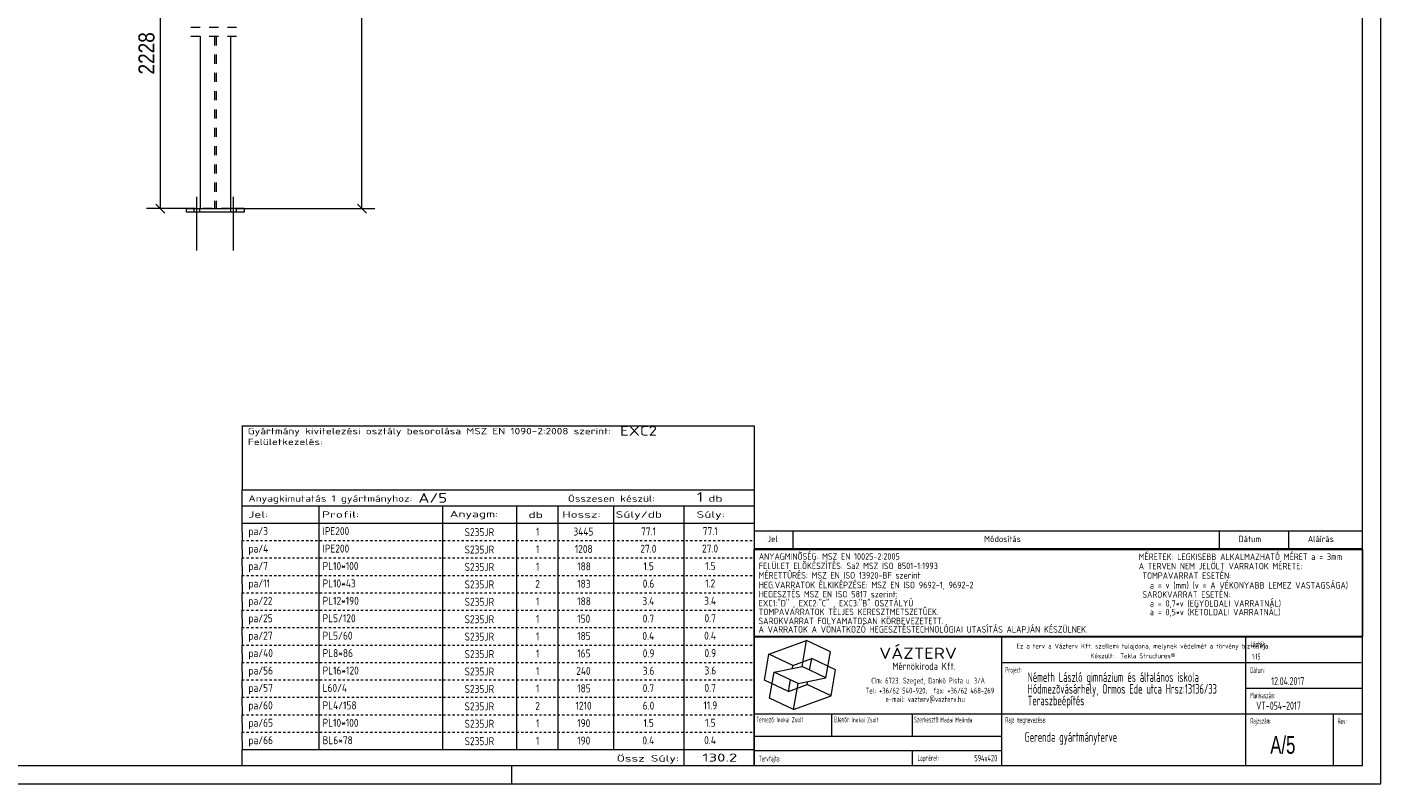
# Model space of a CAD drawing. Header units: millimetres. Extents: x 1 to 593, y 1 to 419.
# Tile 2 of 3: x 297 to 593, y 1 to 166. Entities that reach past the tile are written whole.
import ezdxf

# ---------------------------------------------------------------- set-up
doc = ezdxf.new("R2010")
doc.units = ezdxf.units.MM
for name, pattern in [('XKITLINE00', [0]), ('XKITLINE02', [4, 2, -2]), ('XKITLINE04', [3, 0.5, -0.5, 0.5, -0.5, 0.5, -0.5])]:
    doc.linetypes.add(name, pattern=pattern)
for name, color, linetype, lineweight in [('Bemassung', 1, 'Continuous', 0), ('Schrauben', 7, 'Continuous', 0), ('Teil', 7, 'Continuous', 0), ('Ueberschrift', 7, 'Continuous', 0), ('Zeichnungsrahmen', 3, 'Continuous', 0)]:
    doc.layers.add(name, color=color, linetype=linetype, lineweight=lineweight)
doc.styles.add('ARIAL', font='ARIAL.TTF')
doc.styles.add('ISOCPEUR', font='ISOCPEUR.TTF')
doc.styles.add('ISOCPEUR_BOLD', font='ARIAL.TTF')

msp = doc.modelspace()

# ---------------------------------------------------------------- linework, layer by layer
at = {"layer": 'Bemassung', "linetype": 'XKITLINE00', "lineweight": 0}
for p, q in [((370.22, 126.77), (370.22, 262.51)), ((326.15, 126.77), (326.15, 195.77)), ((325.16, 127.76), (327.14, 125.78)), ((369.23, 127.76), (371.21, 125.78)), ((333.82, 126.77), (323.1, 126.77)), ((342.48, 126.77), (373.02, 126.77))]:
    msp.add_line(p, q, dxfattribs=at)
at = {"layer": 'Bemassung'}
for p in [(326.15, 126.77), (370.22, 126.77)]:
    msp.add_point(p, dxfattribs=at)
at = {"layer": 'Schrauben', "linetype": 'XKITLINE00', "lineweight": 0}
for p, q in [((334.15, 117.63), (334.15, 129.3)), ((342.15, 117.63), (342.15, 129.3)), ((333.52, 125.97), (333.52, 126.77)), ((334.78, 125.97), (334.78, 126.77)), ((341.52, 125.97), (341.52, 126.77)), ((342.78, 125.97), (342.78, 126.77))]:
    msp.add_line(p, q, dxfattribs=at)
at = {"layer": 'Teil', "linetype": 'XKITLINE02', "lineweight": 0}
for p, q in [((332.82, 166.43), (343.48, 166.43)), ((332.82, 164.43), (343.48, 164.43)), ((337.96, 164.43), (337.96, 126.77)), ((338.34, 164.43), (338.34, 126.77)), ((341.48, 126.77), (334.82, 126.77))]:
    msp.add_line(p, q, dxfattribs=at)
at = {"layer": 'Teil', "linetype": 'XKITLINE00', "lineweight": 0}
for p, q in [((334.82, 164.43), (334.82, 126.77)), ((341.48, 164.43), (341.48, 126.77)), ((331.82, 125.97), (331.82, 126.77)), ((331.82, 126.77), (334.82, 126.77)), ((344.48, 125.97), (331.82, 125.97)), ((334.82, 126.77), (341.48, 126.77)), ((344.48, 126.77), (341.48, 126.77)), ((344.48, 126.77), (344.48, 125.97))]:
    msp.add_line(p, q, dxfattribs=at)
at = {"layer": 'Ueberschrift', "linetype": 'XKITLINE00', "lineweight": 0}
for p, q in [((343.99, 79.3), (456, 79.3)), ((344, 79.3), (344, 65.31)), ((456, 79.3), (455.99, 65.31)), ((343.99, 65.31), (455.99, 65.31)), ((343.99, 65.31), (343.99, 61.81)), ((455.99, 65.31), (455.99, 61.81)), ((343.99, 61.81), (455.99, 61.81)), ((343.99, 61.81), (343.99, 58.03)), ((360.79, 61.81), (360.79, 58.03)), ((387.92, 58.03), (387.92, 61.83)), ((403.99, 61.76), (403.99, 58.03)), ((413.04, 61.82), (413.04, 58.02)), ((425.19, 61.81), (425.19, 58.04)), ((440.59, 61.81), (440.59, 58.03)), ((455.99, 61.81), (455.99, 58.02)), ((343.99, 58.03), (455.99, 58.03)), ((343.99, 58), (344, 54.2)), ((360.79, 58), (360.79, 54.2)), ((387.93, 54.25), (387.93, 57.99)), ((403.99, 57.99), (403.99, 54.2)), ((413.04, 58), (413.04, 54.2)), ((425.19, 58), (425.19, 54.2)), ((440.59, 58), (440.59, 54.2)), ((455.99, 58), (455.99, 54.2)), ((456, 56.34), (589, 56.34)), ((456, 56.27), (456, 52.41)), ((464.4, 56.27), (464.4, 52.41)), ((557.64, 56.34), (557.64, 52.48)), ((572.76, 56.34), (572.76, 52.48)), ((343.99, 54.2), (344, 50.39)), ((360.79, 54.2), (360.79, 50.39)), ((387.93, 50.45), (387.93, 54.18)), ((403.99, 54.18), (403.99, 50.39)), ((413.04, 54.19), (413.04, 50.39)), ((425.19, 54.2), (425.19, 50.39)), ((440.59, 54.2), (440.59, 50.39)), ((455.99, 54.2), (455.99, 50.39)), ((343.99, 50.39), (344, 46.58)), ((360.79, 50.39), (360.79, 46.58)), ((387.93, 46.64), (387.93, 50.38)), ((403.99, 50.38), (403.99, 46.58)), ((413.04, 50.38), (413.04, 46.58)), ((425.19, 50.39), (425.19, 46.58)), ((440.59, 50.39), (440.59, 46.58)), ((455.99, 52.22), (588.99, 52.22)), ((455.99, 33.22), (455.99, 52.22)), ((455.99, 50.39), (455.99, 46.58)), ((456, 52.49), (589, 52.49)), ((588.99, 52.22), (588.99, 33.22)), ((343.99, 46.58), (344, 42.77)), ((360.79, 46.58), (360.79, 42.77)), ((387.93, 42.83), (387.93, 46.57)), ((403.99, 46.57), (403.99, 42.77)), ((413.04, 46.58), (413.04, 42.77)), ((425.19, 46.58), (425.19, 42.77)), ((440.59, 46.58), (440.59, 42.77)), ((455.99, 46.58), (455.99, 42.77)), ((343.99, 42.77), (344, 38.96)), ((360.79, 42.77), (360.79, 38.96)), ((387.93, 39.02), (387.93, 42.76)), ((403.99, 42.76), (403.99, 38.96)), ((413.04, 42.77), (413.04, 38.96)), ((425.19, 42.77), (425.19, 38.96)), ((440.59, 42.77), (440.59, 38.96)), ((455.99, 42.77), (455.99, 38.97)), ((343.99, 38.96), (344, 35.16)), ((360.79, 38.96), (360.79, 35.16)), ((387.93, 35.21), (387.93, 38.95)), ((403.99, 38.95), (403.99, 35.16)), ((413.04, 38.96), (413.04, 35.16)), ((425.19, 38.96), (425.19, 35.16)), ((440.59, 38.96), (440.59, 35.16)), ((455.99, 38.96), (455.99, 35.16)), ((343.99, 35.16), (344, 31.35)), ((360.79, 35.16), (360.79, 31.35)), ((387.93, 31.41), (387.93, 35.14)), ((403.99, 35.14), (403.99, 31.35)), ((413.04, 35.15), (413.04, 31.35)), ((425.19, 35.16), (425.19, 31.35)), ((440.59, 35.16), (440.59, 31.35)), ((455.99, 35.16), (455.99, 31.35)), ((588.99, 33.22), (455.99, 33.22)), ((456, 5), (456, 33.14)), ((456, 33.14), (589, 33.14)), ((510.11, 5), (510.11, 33.14)), ((563.49, 5), (563.49, 33.14)), ((343.99, 31.35), (344, 27.54)), ((360.79, 31.35), (360.79, 27.54)), ((387.93, 27.6), (387.93, 31.34)), ((403.99, 31.34), (403.99, 27.54)), ((413.04, 31.34), (413.04, 27.54)), ((425.19, 31.35), (425.19, 27.54)), ((440.59, 31.35), (440.59, 27.54)), ((455.99, 31.35), (455.99, 27.54)), ((459.21, 29.35), (467.43, 32.34)), ((466.43, 26.65), (467.43, 32.34)), ((472.66, 29.9), (467.43, 32.34)), ((471.66, 24.21), (472.66, 29.9)), ((343.99, 27.54), (344, 23.73)), ((360.79, 27.54), (360.79, 23.73)), ((387.93, 23.79), (387.93, 27.53)), ((403.99, 27.53), (403.99, 23.73)), ((413.04, 27.54), (413.04, 23.73)), ((425.19, 27.54), (425.19, 23.73)), ((440.59, 27.54), (440.59, 23.73)), ((455.99, 27.54), (455.99, 23.73)), ((458.2, 23.66), (459.21, 29.35)), ((464.44, 26.91), (459.21, 29.35)), ((460.33, 25.41), (466.43, 26.65)), ((464.32, 26.22), (464.44, 26.91)), ((464.44, 26.91), (468.55, 28.4)), ((471.66, 24.21), (466.43, 26.65)), ((468.1, 25.87), (468.55, 28.4)), ((473.78, 25.96), (468.55, 28.4)), ((510.11, 27.54), (588.69, 27.54)), ((343.99, 23.73), (344, 19.92)), ((360.79, 23.73), (360.79, 19.92)), ((387.93, 19.98), (387.93, 23.72)), ((403.99, 23.72), (403.99, 19.92)), ((413.04, 23.73), (413.04, 19.92)), ((425.19, 23.73), (425.19, 19.92)), ((440.59, 23.73), (440.59, 19.92)), ((455.99, 23.73), (455.99, 19.93)), ((459.33, 19.72), (460.33, 25.41)), ((465.56, 22.97), (460.33, 25.41)), ((463.44, 21.22), (463.88, 23.75)), ((465.56, 22.97), (471.66, 24.21)), ((472.78, 20.27), (473.78, 25.96)), ((463.44, 21.22), (458.2, 23.66)), ((463.44, 21.22), (467.55, 22.71)), ((464.56, 17.28), (465.56, 22.97)), ((467.55, 22.71), (467.67, 23.4)), ((472.78, 20.27), (467.55, 22.71)), ((563.49, 21.94), (589, 21.94)), ((343.99, 19.92), (344, 16.12)), ((360.79, 19.92), (360.79, 16.12)), ((387.93, 16.17), (387.93, 19.91)), ((403.99, 19.91), (403.99, 16.12)), ((413.04, 19.92), (413.04, 16.12)), ((425.19, 19.92), (425.19, 16.12)), ((440.59, 19.92), (440.59, 16.12)), ((455.99, 19.92), (455.99, 16.12)), ((464.56, 17.28), (459.33, 19.72)), ((464.56, 17.28), (472.78, 20.27)), ((343.99, 16.12), (344, 12.31)), ((360.79, 16.12), (360.79, 12.31)), ((387.93, 12.37), (387.93, 16.1)), ((403.99, 16.1), (403.99, 12.31)), ((413.04, 16.11), (413.04, 12.31)), ((425.19, 16.12), (425.19, 12.31)), ((440.59, 16.12), (440.59, 12.31)), ((455.99, 16.12), (455.99, 12.31)), ((456, 16.34), (588.97, 16.34)), ((472.95, 11.43), (472.95, 16.34)), ((490.51, 16.34), (490.51, 11.44)), ((582.54, 16.28), (582.54, 5)), ((343.99, 12.31), (344, 8.5)), ((360.79, 12.31), (360.79, 8.5)), ((387.93, 8.56), (387.93, 12.3)), ((403.99, 12.3), (403.99, 8.5)), ((413.04, 12.3), (413.04, 8.5)), ((425.19, 12.31), (425.19, 8.5)), ((440.59, 12.31), (440.59, 8.5)), ((455.99, 12.31), (455.99, 8.5)), ((456.04, 11.44), (510.11, 11.44)), ((343.99, 8.5), (455.99, 8.5)), ((343.99, 8.5), (343.99, 5)), ((440.59, 8.5), (440.59, 5)), ((455.99, 8.5), (455.99, 5)), ((456, 8.29), (510.08, 8.29)), ((490.52, 8.26), (490.52, 5.08))]:
    msp.add_line(p, q, dxfattribs=at)
at = {"layer": 'Ueberschrift', "linetype": 'XKITLINE04', "lineweight": 0}
for p, q in [((344, 54.2), (455.99, 54.2)), ((344, 50.39), (455.99, 50.39)), ((344, 46.58), (455.99, 46.58)), ((344, 42.77), (455.99, 42.77)), ((344, 38.97), (455.99, 38.97)), ((344, 35.16), (455.99, 35.16)), ((344, 31.35), (455.99, 31.35)), ((344, 27.54), (455.99, 27.54)), ((344, 23.73), (455.99, 23.73)), ((344, 19.93), (455.99, 19.93)), ((344, 16.12), (455.99, 16.12)), ((344, 12.31), (455.99, 12.31)), ((344, 8.5), (455.99, 8.5))]:
    msp.add_line(p, q, dxfattribs=at)
at = {"layer": 'Zeichnungsrahmen', "linetype": 'XKITLINE00', "lineweight": 0}
for p, q in [((593, 1), (593, 419)), ((589, 5), (589, 415)), ((5, 5), (589, 5)), ((403, 1), (403, 5)), ((1, 1), (593, 1))]:
    msp.add_line(p, q, dxfattribs=at)

# ---------------------------------------------------------------- texts
at = {"layer": 'Bemassung', "style": 'ARIAL', "width": 0.85}
msp.add_text('2228', height=3.5, rotation=90.0002, dxfattribs=at).set_placement((324.85, 156.07))
at = {"layer": 'Ueberschrift'}
for s, height, style, width, p in [('Gyártmány kivitelezési osztály besorolása MSZ EN 1090-2:2008 szerint:', 1.4, 'ISOCPEUR', 1.275, (345.24, 77.42)), ('EXC2', 2.1, 'ISOCPEUR', 1.275, (426.64, 77.12)), ('Felületkezelés:', 1.4, 'ISOCPEUR', 1.275, (345.28, 75.07)), ('Anyagkimutatás 1 gyártmányhoz:', 1.4, 'ISOCPEUR', 1.275, (345.39, 62.69)), ('A/5', 2.1, 'ISOCPEUR', 1.275, (382.56, 62.47)), ('Összesen készül:', 1.4, 'ISOCPEUR', 1.275, (415.24, 62.67)), ('1', 2.1, 'ISOCPEUR', 1.275, (443.44, 62.68)), ('db', 1.4, 'ISOCPEUR', 1.513248, (445.94, 62.66)), ('Jel:', 1.4, 'ISOCPEUR', 1.513248, (345.39, 59.19)), ('Profil:', 1.4, 'ISOCPEUR', 1.513248, (361.49, 59.19)), ('Anyagm:', 1.4, 'ISOCPEUR', 1.513248, (389.41, 59.29)), ('db', 1.4, 'ISOCPEUR', 1.513248, (406.64, 59.11)), ('Hossz:', 1.4, 'ISOCPEUR', 1.513248, (414.02, 59.19)), ('Súly/db', 1.4, 'ISOCPEUR', 1.513248, (425.7, 59.19)), ('Súly:', 1.4, 'ISOCPEUR', 1.513248, (443.39, 59.19)), ('pa/3', 1.75, 'ISOCPEUR', 0.85, (345.39, 55.38)), ('IPE200', 1.75, 'ISOCPEUR', 0.85, (361.61, 55.38)), ('S235JR', 1.75, 'ISOCPEUR', 0.85, (392.66, 55.16)), ('1', 1.75, 'ISOCPEUR', 0.85, (408.26, 55.24)), ('3445', 1.75, 'ISOCPEUR', 0.85, (416.45, 55.29)), ('77.1', 1.75, 'ISOCPEUR', 0.85, (431.23, 55.32)), ('77.1', 1.75, 'ISOCPEUR', 0.85, (444.72, 55.38)), ('pa/4', 1.75, 'ISOCPEUR', 0.85, (345.39, 51.57)), ('IPE200', 1.75, 'ISOCPEUR', 0.85, (361.61, 51.57)), ('27.0', 1.75, 'ISOCPEUR', 0.85, (431.08, 51.52)), ('27.0', 1.75, 'ISOCPEUR', 0.85, (444.57, 51.57)), ('Jel', 1.4, 'ISOCPEUR', 0.85, (458.84, 53.85)), ('Módosítás', 1.4, 'ISOCPEUR', 0.85, (506.25, 53.85)), ('Dátum', 1.4, 'ISOCPEUR', 0.85, (561.86, 53.85)), ('Aláírás', 1.4, 'ISOCPEUR', 0.85, (577, 53.85)), ('S235JR', 1.75, 'ISOCPEUR', 0.85, (392.66, 51.36)), ('1', 1.75, 'ISOCPEUR', 0.85, (408.26, 51.43)), ('1208', 1.75, 'ISOCPEUR', 0.85, (416.75, 51.49)), ('ANYAGMINÕSÉG: MSZ EN 10025-2:2005', 1.425, 'ISOCPEUR', 0.85, (456.98, 50)), ('MÉRETEK: LEGKISEBB ALKALMAZHATÓ MÉRET a = 3mm', 1.425, 'ISOCPEUR', 0.85, (540.04, 49.94)), ('pa/7', 1.75, 'ISOCPEUR', 0.85, (345.39, 47.76)), ('PL10*100', 1.75, 'ISOCPEUR', 0.85, (361.61, 47.76)), ('S235JR', 1.75, 'ISOCPEUR', 0.85, (392.66, 47.55)), ('1', 1.75, 'ISOCPEUR', 0.85, (408.26, 47.62)), ('188', 1.75, 'ISOCPEUR', 0.85, (417.28, 47.68)), ('1.5', 1.75, 'ISOCPEUR', 0.85, (431.76, 47.71)), ('1.5', 1.75, 'ISOCPEUR', 0.85, (445.25, 47.76)), ('MÉRETTÛRÉS: MSZ EN ISO 13920-BF szerint', 1.425, 'ISOCPEUR', 0.85, (456.96, 45.88)), ('FELÜLET ELÕKÉSZÍTÉS: Sa2 MSZ ISO 8501-1:1993', 1.425, 'ISOCPEUR', 0.85, (456.98, 47.95)), ('A TERVEN NEM JELÖLT VARRATOK MÉRETE:', 1.425, 'ISOCPEUR', 0.85, (540.04, 47.89)), (' TOMPAVARRAT ESETÉN:', 1.425, 'ISOCPEUR', 0.85, (540.02, 45.82)), ('pa/11', 1.75, 'ISOCPEUR', 0.85, (345.39, 43.95)), ('PL10*43', 1.75, 'ISOCPEUR', 0.85, (361.61, 43.95)), ('S235JR', 1.75, 'ISOCPEUR', 0.85, (392.66, 43.74)), ('2', 1.75, 'ISOCPEUR', 0.85, (408.11, 43.82)), ('183', 1.75, 'ISOCPEUR', 0.85, (417.28, 43.87)), ('0.6', 1.75, 'ISOCPEUR', 0.85, (431.6, 43.9)), ('1.2', 1.75, 'ISOCPEUR', 0.85, (445.25, 43.95)), ('HEG.VARRATOK ÉLKIKÉPZÉSE: MSZ EN ISO 9692-1, 9692-2', 1.425, 'ISOCPEUR', 0.85, (456.96, 43.77)), ('   a = v (mm) (v = A VÉKONYABB LEMEZ VASTAGSÁGA)', 1.425, 'ISOCPEUR', 0.85, (540.02, 43.7)), ('pa/22', 1.75, 'ISOCPEUR', 0.85, (345.39, 40.15)), ('PL12*190', 1.75, 'ISOCPEUR', 0.85, (361.61, 40.15)), ('S235JR', 1.75, 'ISOCPEUR', 0.85, (392.66, 39.93)), ('1', 1.75, 'ISOCPEUR', 0.85, (408.26, 40.01)), ('188', 1.75, 'ISOCPEUR', 0.85, (417.28, 40.06)), ('3.4', 1.75, 'ISOCPEUR', 0.85, (431.53, 40.09)), ('3.4', 1.75, 'ISOCPEUR', 0.85, (445.03, 40.15)), ('HEGESZTÉS MSZ EN ISO 5817 szerint: ', 1.425, 'ISOCPEUR', 0.85, (456.96, 41.76)), ('EXC1:"D" , EXC2:"C" , EXC3:"B" OSZTÁLYÚ', 1.425, 'ISOCPEUR', 0.85, (456.96, 39.79)), (' SAROKVARRAT ESETÉN:', 1.425, 'ISOCPEUR', 0.85, (540.02, 41.69)), ('   a = 0,7*v (EGYOLDALI VARRATNÁL)', 1.425, 'ISOCPEUR', 0.85, (540.02, 39.73)), ('TOMPAVARRATOK TELJES KERESZTMETSZETÛEK.', 1.425, 'ISOCPEUR', 0.85, (456.95, 37.9)), ('   a = 0,5*v (KÉTOLDALI VARRATNÁL)', 1.425, 'ISOCPEUR', 0.85, (540.01, 37.84)), ('pa/25', 1.75, 'ISOCPEUR', 0.85, (345.39, 36.34)), ('PL5/120', 1.75, 'ISOCPEUR', 0.85, (361.61, 36.34)), ('S235JR', 1.75, 'ISOCPEUR', 0.85, (392.66, 36.12)), ('1', 1.75, 'ISOCPEUR', 0.85, (408.26, 36.2)), ('150', 1.75, 'ISOCPEUR', 0.85, (417.28, 36.25)), ('0.7', 1.75, 'ISOCPEUR', 0.85, (431.6, 36.28)), ('0.7', 1.75, 'ISOCPEUR', 0.85, (445.1, 36.34)), ('A VARRATOK A VONATKOZÓ HEGESZTÉSTECHNOLÓGIAI UTASÍTÁS ALAPJÁN KÉSZÜLNEK.', 1.425, 'ISOCPEUR', 0.85, (456.93, 34.06)), ('SAROKVARRAT FOLYAMATOSAN KÖRBEVEZETETT.', 1.425, 'ISOCPEUR', 0.85, (456.93, 35.91)), ('pa/27', 1.75, 'ISOCPEUR', 0.85, (345.39, 32.53)), ('PL5/60', 1.75, 'ISOCPEUR', 0.85, (361.61, 32.53)), ('S235JR', 1.75, 'ISOCPEUR', 0.85, (392.66, 32.32)), ('1', 1.75, 'ISOCPEUR', 0.85, (408.26, 32.39)), ('185', 1.75, 'ISOCPEUR', 0.85, (417.28, 32.45)), ('0.4', 1.75, 'ISOCPEUR', 0.85, (431.53, 32.48)), ('0.4', 1.75, 'ISOCPEUR', 0.85, (445.03, 32.53)), ('pa/40', 1.75, 'ISOCPEUR', 0.85, (345.39, 28.72)), ('PL8*86', 1.75, 'ISOCPEUR', 0.85, (361.61, 28.72)), ('S235JR', 1.75, 'ISOCPEUR', 0.85, (392.66, 28.51)), ('1', 1.75, 'ISOCPEUR', 0.85, (408.26, 28.58)), ('165', 1.75, 'ISOCPEUR', 0.85, (417.28, 28.64)), ('0.9', 1.75, 'ISOCPEUR', 0.85, (431.6, 28.67)), ('0.9', 1.75, 'ISOCPEUR', 0.85, (445.1, 28.72)), ('VÁZTERV', 2.45, 'ISOCPEUR', 1.19, (483.31, 28.33)), ('Ez a terv a Vázterv Kft. szellemi tulajdona, melynek védelmét a törvény biztosítja.', 1.05, 'ISOCPEUR', 0.838832, (513.33, 30.6)), ('Készült:  Tekla Structures®', 1.05, 'ISOCPEUR', 0.838832, (529.49, 28.47)), ('Lépték:', 1.26, 'ISOCPEUR', 0.51, (564.49, 30.92)), ('pa/56', 1.75, 'ISOCPEUR', 0.85, (345.39, 24.91)), ('PL16*120', 1.75, 'ISOCPEUR', 0.85, (361.61, 24.91)), ('3.6', 1.75, 'ISOCPEUR', 0.85, (431.6, 24.86)), ('3.6', 1.75, 'ISOCPEUR', 0.85, (445.1, 24.91)), ('Mérnökiroda Kft.', 1.61, 'ISOCPEUR', 0.68, (486.21, 25.92)), ('Dátum:', 1.26, 'ISOCPEUR', 0.51, (564.45, 25.25)), ('1:15', 1.26, 'ISOCPEUR', 0.595, (564.81, 28.19)), ('S235JR', 1.75, 'ISOCPEUR', 0.85, (392.66, 24.7)), ('1', 1.75, 'ISOCPEUR', 0.85, (408.26, 24.78)), ('240', 1.75, 'ISOCPEUR', 0.85, (417.06, 24.83)), ('Cím: 6723. Szeged, Dankó Pista u. 3/A', 1.26, 'ISOCPEUR', 0.68, (481.58, 22.95)), ('Project:', 1.26, 'ISOCPEUR', 0.51, (510.89, 25.3)), ('Németh László gimnázium és általános iskola', 2.1, 'ISOCPEUR', 0.595, (515.74, 23.3)), ('12.04.2017', 1.75, 'ISOCPEUR', 0.595, (569.01, 22.59)), ('pa/57', 1.75, 'ISOCPEUR', 0.85, (345.39, 21.11)), ('L60/4', 1.75, 'ISOCPEUR', 0.85, (361.61, 21.11)), ('S235JR', 1.75, 'ISOCPEUR', 0.85, (392.66, 20.89)), ('1', 1.75, 'ISOCPEUR', 0.85, (408.26, 20.97)), ('185', 1.75, 'ISOCPEUR', 0.85, (417.28, 21.02)), ('0.7', 1.75, 'ISOCPEUR', 0.85, (431.6, 21.05)), ('0.7', 1.75, 'ISOCPEUR', 0.85, (445.1, 21.11)), ('Tel: +36/62 540-920;  fax: +36/62 468-269', 1.26, 'ISOCPEUR', 0.68, (480.33, 20.76)), ('Hódmezõvásárhely, Ormos Ede utca Hrsz:13136/33', 2.1, 'ISOCPEUR', 0.595, (515.74, 20.73)), ('Munkaszám:', 1.26, 'ISOCPEUR', 0.51, (564.41, 19.72)), ('pa/60', 1.75, 'ISOCPEUR', 0.85, (345.39, 17.3)), ('PL4/158', 1.75, 'ISOCPEUR', 0.85, (361.61, 17.3)), ('S235JR', 1.75, 'ISOCPEUR', 0.85, (392.66, 17.08)), ('2', 1.75, 'ISOCPEUR', 0.85, (408.11, 17.16)), ('1210', 1.75, 'ISOCPEUR', 0.85, (416.91, 17.21)), ('6.0', 1.75, 'ISOCPEUR', 0.85, (431.6, 17.24)), ('11.9', 1.75, 'ISOCPEUR', 0.85, (444.87, 17.3)), ('e-mail: vazterv@vazterv.hu', 1.26, 'ISOCPEUR', 0.68, (484.67, 18.88)), ('Teraszbeépítés', 2.1, 'ISOCPEUR', 0.595, (515.74, 18.17)), ('VT-054-2017', 1.75, 'ISOCPEUR', 0.595, (565.73, 17.23)), ('pa/65', 1.75, 'ISOCPEUR', 0.85, (345.39, 13.49)), ('PL10*100', 1.75, 'ISOCPEUR', 0.85, (361.61, 13.49)), ('S235JR', 1.75, 'ISOCPEUR', 0.85, (392.66, 13.28)), ('1', 1.75, 'ISOCPEUR', 0.85, (408.26, 13.35)), ('190', 1.75, 'ISOCPEUR', 0.85, (417.28, 13.41)), ('1.5', 1.75, 'ISOCPEUR', 0.85, (431.76, 13.44)), ('1.5', 1.75, 'ISOCPEUR', 0.85, (445.25, 13.49)), ('Tervezõ:', 1.26, 'ISOCPEUR', 0.51, (456.44, 14.43)), ('Inokai Zsolt', 1.12, 'ISOCPEUR', 0.595, (460.88, 14.48)), ('Ellenõr:', 1.26, 'ISOCPEUR', 0.51, (473.39, 14.45)), ('Inokai Zsolt', 1.12, 'ISOCPEUR', 0.595, (477.35, 14.45)), ('Szerkesztõ:', 1.26, 'ISOCPEUR', 0.51, (490.93, 14.43)), ('Madai Melinda', 1.12, 'ISOCPEUR', 0.595, (496.69, 14.43)), ('Rajz megnevezése:', 1.26, 'ISOCPEUR', 0.51, (510.89, 14.38)), ('Rajzszám:', 1.26, 'ISOCPEUR', 0.51, (564.46, 14.14)), ('Rev:', 1.26, 'ISOCPEUR', 0.51, (583.52, 14.11)), ('Gerenda gyártmányterve', 2.1, 'ISOCPEUR', 0.595, (515.09, 10.2)), ('pa/66', 1.75, 'ISOCPEUR', 0.85, (345.39, 9.68)), ('BL6*78', 1.75, 'ISOCPEUR', 0.85, (361.61, 9.68)), ('S235JR', 1.75, 'ISOCPEUR', 0.85, (392.66, 9.47)), ('1', 1.75, 'ISOCPEUR', 0.85, (408.26, 9.54)), ('190', 1.75, 'ISOCPEUR', 0.85, (417.28, 9.6)), ('0.4', 1.75, 'ISOCPEUR', 0.85, (431.53, 9.63)), ('0.4', 1.75, 'ISOCPEUR', 0.85, (445.03, 9.68)), ('A/5', 3.85, 'ISOCPEUR_BOLD', 0.68, (568.81, 7.59)), ('Össz Súly:', 1.4, 'ISOCPEUR', 1.513248, (425.89, 5.88)), ('130.2', 1.75, 'ISOCPEUR', 1.513248, (444.67, 5.88)), ('Tervfajta:', 1.26, 'ISOCPEUR', 0.51, (457, 5.9)), ('Lapméret:', 1.26, 'ISOCPEUR', 0.51, (491.7, 6.04)), ('594x420', 1.4, 'ISOCPEUR', 0.595, (504.1, 5.94))]:
    msp.add_text(s, height=height, dxfattribs=dict(at, style=style, width=width)).set_placement(p)

doc.saveas('drawing.dxf')
